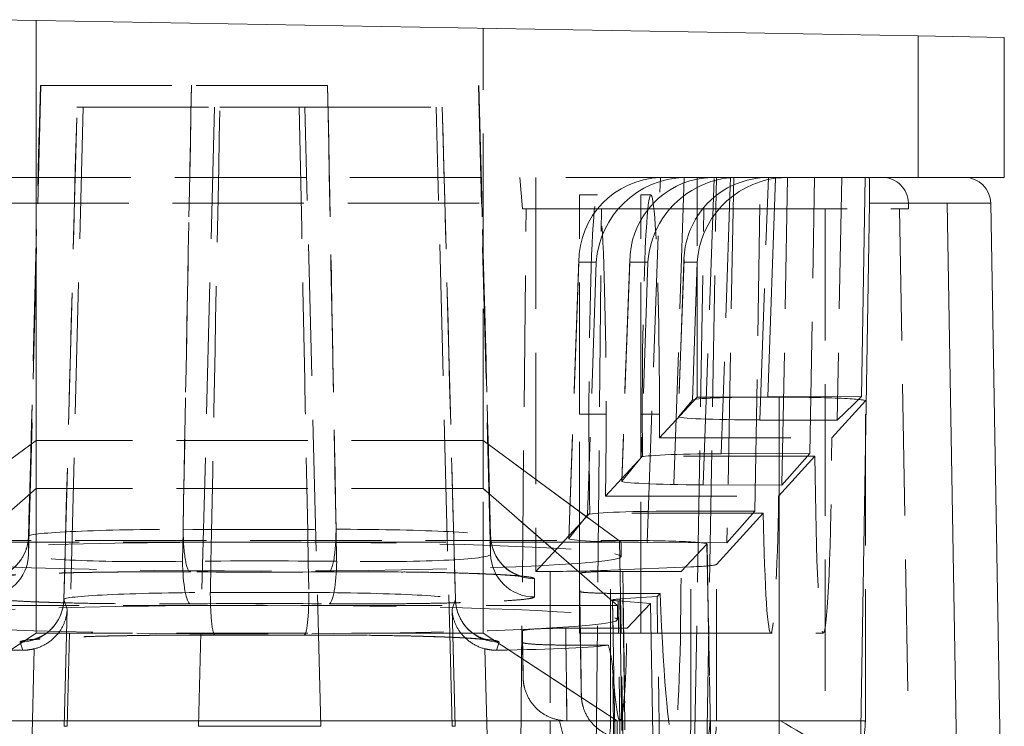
# Model space of a CAD drawing. Header units: millimetres. Extents: x -8.5 to 8.5, y 0 to 12.5.
# Tile 4 of 4: x -2.7 to 8.5, y 4.4 to 12.5. Entities that reach past the tile are written whole.
import ezdxf

# ---------------------------------------------------------------- set-up
doc = ezdxf.new("R2010")
doc.units = ezdxf.units.MM
doc.header["$LTSCALE"] = 10
doc.linetypes.add('ALLCAD_Strich', pattern=[0.2, 0.15, -0.05])
doc.layers.add('BESCH_KONT_verb_schn_grun_2d', color=10, linetype='Continuous')

msp = doc.modelspace()

# ---------------------------------------------------------------- linework, layer by layer
at = {"layer": 'BESCH_KONT_verb_schn_grun_2d', "linetype": 'Continuous', "lineweight": 0}
for p, q in [((7.517, 12.274), (-3.15, 12.46)), ((7.517, 12.274), (8.5, 12.257)), ((7.517, 10.66), (7.517, 12.274)), ((8.5, 10.66), (8.5, 12.257)), ((4.994, 10.66), (5.97, 10.66)), ((4.994, 9.881), (4.994, 10.66)), ((5.375, 10.656), (5.372, 10.556)), ((5.887, 10.651), (5.802, 8.155)), ((5.97, 10.66), (6.023, 10.66)), ((6.911, 10.66), (6.023, 10.66)), ((6.871, 8.16), (6.911, 10.66)), ((6.911, 10.66), (6.956, 10.66)), ((6.956, 10.66), (7.846, 10.66)), ((8.5, 10.66), (8.046, 10.66)), ((6.962, 10.365), (6.856, 4.043)), ((7.846, 10.365), (6.962, 10.365)), ((8, 1.55), (7.846, 10.365)), ((8.5, 1.55), (8.346, 10.365)), ((4.995, 9.695), (4.941, 8.12)), ((4.995, 9.695), (4.97, 9.695)), ((4.914, 8.088), (4.941, 8.12)), ((5.802, 8.155), (6.871, 8.16)), ((6.777, 8.07), (6.871, 8.16)), ((5.932, 4.46), (5.932, 8.088)), ((-3.15, 4.46), (5.932, 4.46)), ((5.932, 4.46), (5.947, 4.46)), ((5.947, 4.46), (6.718, 4.46))]:
    msp.add_line(p, q, dxfattribs=at)
at = {"layer": 'BESCH_KONT_verb_schn_grun_2d', "linetype": 'ALLCAD_Strich', "lineweight": 0}
for p, q in [((-2.55, 12.45), (-2.55, 7.66)), ((-2.55, 7.66), (-2.55, 12.45)), ((2.55, 7.66), (2.55, 12.361)), ((-2.637, 6.36), (-2.497, 11.71)), ((-2.637, 6.567), (-2.502, 11.71)), ((-2.502, 11.71), (-0.776, 11.71)), ((2.637, 6.36), (2.497, 11.71)), ((2.637, 6.567), (2.502, 11.71)), ((-2.234, 5.843), (-2.085, 11.46)), ((-2.015, 11.46), (-2.197, 4.397)), ((-2.085, 11.46), (-0.454, 11.46)), ((-0.516, 11.46), (-0.698, 4.397)), ((0.454, 11.46), (2.085, 11.46)), ((0.698, 4.397), (0.516, 11.46)), ((2.197, 4.397), (2.015, 11.46)), ((2.234, 5.843), (2.085, 11.46)), ((-2.969, 10.66), (2.969, 10.66)), ((3, 10.3), (2.969, 10.66)), ((3.154, 10.66), (3.154, 6.165)), ((4.994, 10.66), (3.154, 10.66)), ((4.424, 6.496), (4.574, 10.659)), ((4.847, 10.66), (4.718, 6.852)), ((5.061, 7.152), (5.189, 10.66)), ((5.214, 10.66), (5.207, 10.3)), ((5.412, 10.66), (5.334, 6.492)), ((5.653, 6.853), (5.715, 10.66)), ((5.708, 7.892), (5.807, 10.66)), ((6.027, 10.66), (5.962, 7.15)), ((6.281, 7.511), (6.332, 10.66)), ((6.645, 10.66), (6.593, 7.89)), ((3.65, 7.96), (3.65, 10.46)), ((3.65, 10.46), (3.857, 10.46)), ((4.35, 7.96), (4.35, 10.46)), ((4.35, 10.46), (4.466, 10.46)), ((5.372, 10.556), (5.269, 7.507)), ((-2.994, 10.365), (2.994, 10.365)), ((7.407, 10.365), (7.408, 10.3)), ((8.346, 10.365), (7.846, 10.365)), ((2.979, 4.043), (3.041, 10.3)), ((3, 10.3), (3.041, 10.3)), ((3.041, 10.3), (3.902, 10.3)), ((3.84, 4.043), (3.902, 10.3)), ((3.902, 10.3), (5.071, 10.3)), ((4.963, 4.043), (5.071, 10.3)), ((5.071, 10.3), (5.205, 10.3)), ((5.101, 4.043), (5.209, 10.3)), ((5.206, 10.3), (7.408, 10.3)), ((6.457, 10.3), (6.457, 1.55)), ((7.304, 10.3), (7.457, 1.55)), ((4.994, 8.154), (4.994, 9.881)), ((3.645, 9.727), (3.53, 6.538)), ((3.644, 9.695), (3.531, 6.539)), ((3.644, 9.695), (3.842, 9.695)), ((3.842, 9.695), (3.744, 6.811)), ((4.224, 9.728), (4.133, 7.195)), ((4.224, 9.695), (4.134, 7.196)), ((4.224, 9.695), (4.431, 9.695)), ((4.431, 9.695), (4.356, 7.466)), ((4.844, 9.724), (4.779, 7.928)), ((4.843, 9.695), (4.78, 7.93)), ((4.97, 9.695), (4.843, 9.695)), ((4.563, 7.688), (4.994, 8.154)), ((5.932, 8.153), (4.994, 8.154)), ((5.932, 8.088), (5.932, 8.153)), ((6.53, 7.688), (6.914, 8.109)), ((6.914, 4.46), (6.914, 8.111)), ((6.914, 4.46), (6.914, 8.109)), ((4.78, 7.93), (4.914, 8.088)), ((6.593, 7.89), (6.777, 8.07)), ((3.955, 7.96), (3.65, 7.96)), ((3.65, 6.142), (3.65, 7.96)), ((4.564, 7.96), (4.35, 7.96)), ((4.35, 5.46), (4.35, 7.96)), ((6.593, 7.89), (5.708, 7.892)), ((-2.55, 7.66), (-4.125, 6.499)), ((2.55, 7.66), (-2.55, 7.66)), ((-2.55, 7.66), (-2.55, 7.11)), ((-2.55, 7.11), (-2.55, 7.66)), ((4.125, 6.499), (2.55, 7.66)), ((2.55, 7.11), (2.55, 7.66)), ((2.55, 7.66), (4.125, 6.499)), ((4.563, 7.688), (6.53, 7.688)), ((3.948, 7.023), (4.369, 7.478)), ((4.356, 7.466), (4.134, 7.196)), ((6.339, 7.478), (4.369, 7.478)), ((5.269, 7.507), (6.281, 7.511)), ((5.924, 7.023), (6.339, 7.478)), ((5.962, 7.15), (6.281, 7.511)), ((-2.55, 7.11), (-4.085, 5.777)), ((2.55, 7.11), (-2.55, 7.11)), ((-2.55, 7.11), (-2.55, 5.46)), ((-2.55, 5.46), (-2.55, 7.11)), ((4.085, 5.777), (2.55, 7.11)), ((2.55, 5.46), (2.55, 7.11)), ((2.55, 7.11), (4.085, 5.777)), ((5.061, 7.152), (5.962, 7.15)), ((3.948, 7.023), (5.924, 7.023)), ((3.154, 6.165), (3.769, 6.83)), ((3.744, 6.811), (3.531, 6.539)), ((5.748, 6.83), (3.769, 6.83)), ((4.718, 6.852), (5.653, 6.853)), ((5.215, 6.245), (5.748, 6.83)), ((5.334, 6.492), (5.653, 6.853)), ((-2.637, 6.36), (-2.637, 6.567)), ((2.637, 6.567), (2.637, 6.36)), ((-0.058, 6.499), (-4.125, 6.499)), ((-4.106, 6.518), (4.106, 6.518)), ((0.058, 6.499), (-0.058, 6.499)), ((4.125, 6.499), (0.058, 6.499)), ((4.161, 3.46), (4.106, 6.518)), ((4.125, 6.334), (4.125, 6.499)), ((4.424, 6.496), (5.334, 6.492)), ((5.106, 6.476), (4.811, 6.165)), ((5.106, 6.476), (5.161, 3.46)), ((5.161, 3.46), (5.107, 6.478)), ((4.006, 6.177), (4.923, 6.216)), ((4.923, 4.46), (4.923, 6.216)), ((5.215, 4.46), (5.215, 6.245)), ((3.137, 5.873), (3.137, 6.08)), ((3.154, 6.165), (3.316, 6.165)), ((3.316, 6.165), (3.316, 4.46)), ((3.65, 6.142), (3.65, 5.937)), ((4.006, 4.46), (4.006, 6.177)), ((4.811, 6.165), (4.146, 6.165)), ((3.65, 5.46), (3.65, 5.937)), ((4.536, 5.877), (4.112, 5.85)), ((4.112, 5.85), (4.147, 3.46)), ((4.146, 5.913), (4.571, 5.913)), ((4.571, 5.913), (4.536, 5.877)), ((4.578, 3.46), (4.536, 5.877)), ((-0.059, 5.777), (-4.085, 5.777)), ((-2.197, 5.732), (-2.234, 5.843)), ((-2.231, 4.397), (-2.197, 5.732)), ((0.059, 5.777), (-0.059, 5.777)), ((4.085, 5.777), (0.059, 5.777)), ((2.234, 5.843), (2.197, 5.732)), ((2.197, 5.732), (2.231, 4.397)), ((4.028, 5.838), (4.07, 3.46)), ((4.07, 3.46), (4.028, 5.838)), ((4.085, 5.614), (4.085, 5.777)), ((4.128, 3.46), (4.091, 5.828)), ((4.091, 5.828), (4.463, 5.8)), ((4.463, 5.8), (4.194, 5.516)), ((4.463, 5.8), (4.505, 3.46)), ((4.194, 5.516), (3.494, 5.516)), ((-2.55, 5.46), (-4.08, 4.46)), ((2.55, 5.46), (-2.55, 5.46)), ((4.08, 4.46), (2.55, 5.46)), ((2.55, 5.46), (4.08, 4.46)), ((3, 5.484), (3, 5.356)), ((3.65, 5.46), (4.35, 5.46)), ((4.35, 5.46), (6.434, 5.46)), ((-2.734, 5.357), (-2.703, 5.266)), ((2.703, 5.266), (2.734, 5.357)), ((3.494, 5.324), (3.981, 5.324)), ((-2.572, 5.281), (-2.605, 3.928)), ((2.605, 3.928), (2.572, 5.281)), ((4.056, 3.46), (4.029, 5.059)), ((-2.197, 4.397), (-2.231, 4.397)), ((0.698, 4.397), (-0.698, 4.397)), ((2.231, 4.397), (2.197, 4.397)), ((4.08, 3.46), (4.08, 4.46)), ((6.718, 4.46), (6.914, 4.46))]:
    msp.add_line(p, q, dxfattribs=at)
at = {"layer": 'BESCH_KONT_verb_schn_grun_2d', "linetype": 'Continuous', "lineweight": 0}
msp.add_arc((8.046, 10.36), 0.3, 1, 90, dxfattribs=at)
at = {"layer": 'BESCH_KONT_verb_schn_grun_2d', "linetype": 'ALLCAD_Strich', "lineweight": 0}
msp.add_arc((5.914, 4.46), 1, 329.4944, 360, dxfattribs=at)
for centre, major_axis, ratio, start_param, end_param in [((3544.015, -26.835), (-435.181, -3675.434), 0.957366, -1.468344, -1.466877), ((-3544.019, -26.835), (-435.18, 3675.44), 0.957365, -1.674716, -1.673248), ((4.643, 9.66), (0.705, -0.73), 0.969577, -3.854685, -2.357713), ((5.223, 9.66), (0.705, -0.731), 0.968155, -3.694747, -2.356937), ((4.873, 9.66), (0.942, -0.339), 0.998255, 1.917023, 1.941357), ((7.106, 10.36), (0.231, 0.192), 0.997101, -0.676514, 0.876829), ((4.21, 10.318), (1, -0.018), 0.001238, -0.10334, -0.036712), ((5.914, 8.111), (1, 0), 0.042463, -0.038662, 1.553343), ((6.434, 7.96), (0, 2.5), 0.038681, -4.518512, -1.679799), ((5.356, 7.465), (-1.001, 0), 0.042403, -1.483755, -0.034858), ((5.834, 7.96), (0, 2.5), 0.038681, -4.243224, -1.955087), ((4.744, 6.809), (-1.001, 0), 0.042402, -1.544863, -0.033308), ((0, 6.84), (4.965, 0), 0.03986, -1.74736, -1.394232), ((3.137, 6.58), (-0.5, 0), 0.999201, 0.026201, 1.570796), ((0, 6.325), (4.355, 0), 0.040059, 1.557534, 1.584059), ((3.137, 6.373), (-0.5, 0), 0.999201, 0.026201, 1.570796), ((0, 6.082), (-5.063, 0), 0.03987, -1.745422, -1.39617), ((-0.793, 6.294), (0.004, -0.5), 0.173674, -1.545683, -0.040595), ((0.793, 6.294), (-0.004, -0.5), 0.173674, 0.040595, 1.545684), ((4.216, 6.246), (-1, 0), 0.042463, -3.926991, -3.180255), ((3.298, 6.207), (-1, 0), 0.042463, -4.694936, -3.926991), ((4.654, 7.96), (-0.065, 3.7), 0.03867, -4.126722, -2.077859), ((-0.506, 5.937), (-0.002, -0.5), 0.113305, -1.544037, 0.040238), ((0, 6.121), (4.964, 0), 0.039968, -1.684404, -1.457189), ((4.571, 5.838), (-0.542, 0), 0.039968, -0.561354, 0.000723), ((0, 5.606), (4.278, 0), 0.040043, 1.556957, 1.584635), ((2.734, 5.856), (-0.473, 0.161), 0.999109, 0.353911, 1.897963), ((4.571, 5.838), (-0.542, 0), 0.039934, 0.000686, 0.485288), ((4.054, 7.96), (-0.061, 3.5), 0.03867, -3.736175, -2.344383), ((3.298, 4.46), (0.255, -0.967), 0.120885, 0.283241, 1.53894), ((4.216, 4.46), (0, -1), 0.999253, 0, 1.570796), ((5.914, 4.46), (0, 1), 0.999253, -2.103447, -1.570796)]:
    msp.add_ellipse(centre, major_axis=major_axis, ratio=ratio, start_param=start_param, end_param=end_param, dxfattribs=at)
at = {"layer": 'BESCH_KONT_verb_schn_grun_2d', "linetype": 'ALLCAD_Strich', "lineweight": 0, "extrusion": (0, 0, -1)}
for centre, major_axis, ratio, start_param, end_param in [((3464.226, -25.05), (422.664, 3595.959), 0.95659, -1.674003, -1.672603), ((-3464.225, -25.05), (422.664, -3595.957), 0.95659, -1.468989, -1.46759), ((3655.321, -28.31), (397.834, 3839.154), 0.946801, -1.659722, -1.658286), ((-3655.439, -28.29), (397.664, -3839.55), 0.946739, -1.483358, -1.481923), ((3.857, 7.96), (0, -2.5), 0.039278, 1.101631, 4.712389), ((4.841, 9.66), (0.73, 0.706), 0.969658, -2.322805, -0.81125), ((4.466, 7.96), (0, -2.5), 0.039278, 1.376919, 4.712389), ((4.611, 9.66), (0.187, 0.982), 0.99696, -0.226508, -0.18759), ((5.43, 9.66), (0.731, 0.707), 0.968143, -2.32203, -1.268816), ((5.842, 9.66), (-0.704, 0.73), 0.971727, -0.782755, -0.231311), ((3.857, 7.96), (0, -2.5), 0.039278, -1.570796, -1.186506), ((4.466, 7.96), (0, -2.498), 0.039219, -1.570796, -1.46171), ((5.78, 7.929), (-1.001, 0), 0.036525, -1.49859, 0.030935), ((5.134, 7.195), (-1.001, 0), 0.042516, -1.498378, 0.034959), ((-1.136, 6.58), (1.501, 0.013), 0.042776, -3.140077, -1.393495), ((-0.784, 6.659), (-0.004, -0.5), 0.175595, -0.040611, 1.543185), ((0.784, 6.659), (0.004, -0.5), 0.175595, -1.543185, 0.04061), ((1.136, 6.58), (1.501, -0.013), 0.042776, -1.748115, -0.001505), ((-3.137, 6.58), (0.5, 0), 0.999201, 0.026201, 1.570796), ((4.531, 6.538), (-1.001, 0), 0.042513, -1.46357, 0.033402), ((0, 6.334), (4.125, 0), 0.04, 0, 4.698386), ((0, 6.334), (-4.125, 0), 0.04, -4.698386, -3.141593), ((4.106, 6.478), (1, 0), 0.039972, -1.571206, 0.037936), ((-3.137, 6.373), (0.5, 0), 0.999201, 0.026201, 1.570796), ((-1.136, 6.373), (1.501, 0.013), 0.06381, 1.399384, 3.142797), ((1.136, 6.373), (1.501, -0.013), 0.063811, -0.001193, 1.742143), ((0, 6.335), (-4.465, 0), 0.039968, -1.747366, -1.394226), ((-0.733, 5.858), (1.501, 0.013), 0.043443, -3.154667, -1.456445), ((0.506, 5.937), (0.002, -0.5), 0.113305, -1.544037, 0.040238), ((0.733, 5.858), (1.501, -0.013), 0.043442, -1.685162, 0.013081), ((0, 5.614), (4.085, 0), 0.04, 0, 4.697897), ((-2.734, 5.856), (0.473, 0.161), 0.999109, 0.353911, 1.897963), ((0, 5.615), (4.564, 0), 0.039968, -1.745429, -1.396163), ((0, 5.614), (-4.085, 0), 0.04, -4.697897, -3.141593), ((0, 5.615), (-4.464, 0), 0.039968, -1.6844, -1.457192), ((-2.026, 5.341), (2, 0), 0.04003, -4.36702, -3.355509), ((2.026, 5.341), (2, 0), 0.04003, 0.213916, 1.225427), ((3.298, 4.46), (0, -1), 0.017452, -1.570796, 0), ((3.298, 4.46), (0, -1), 0.707107, -1.570796, -0.403164), ((4.216, 4.46), (-0.242, -0.97), 0.922407, -1.797402, -0.444873), ((4.216, 4.46), (0, -1), 0.707107, -1.570796, -0.237272)]:
    msp.add_ellipse(centre, major_axis=major_axis, ratio=ratio, start_param=start_param, end_param=end_param, dxfattribs=at)
at = {"layer": 'BESCH_KONT_verb_schn_grun_2d', "linetype": 'Continuous', "lineweight": 0, "extrusion": (0, 0, -1)}
for centre, major_axis, ratio, start_param, end_param in [((5.842, 9.66), (-0.704, 0.73), 0.971727, -0.231311, 0.74677), ((5.43, 9.66), (0.731, 0.707), 0.968143, -1.268816, -0.873134), ((6.024, 9.66), (0.998, -0.112), 0.995277, -1.818088, -1.68254), ((6.951, 10.36), (-0.005, -0.3), 0.036798, -3.142236, -1.588893), ((5.941, 8.119), (-1.001, 0), 0.036442, 0.030859, 1.431201)]:
    msp.add_ellipse(centre, major_axis=major_axis, ratio=ratio, start_param=start_param, end_param=end_param, dxfattribs=at)
at = {"layer": 'BESCH_KONT_verb_schn_grun_2d', "linetype": 'Continuous', "lineweight": 0}
for centre, major_axis, ratio, start_param, end_param in [((5.223, 9.66), (0.705, -0.731), 0.968155, -3.89155, -3.694747), ((5.994, 9.66), (0.73, 0.705), 0.97167, -5.359596, -3.959254), ((5.464, 9.66), (0.99, -0.162), 0.996322, 1.733159, 1.820152), ((5.812, 9.66), (0.28, 0.96), 0.998072, 0.283041, 0.289406), ((5.914, 4.46), (0, -1), 0.017452, 0, 1.570796), ((5.914, 4.46), (-0.862, 0.508), 0.016638, -2.716812, -1.599029)]:
    msp.add_ellipse(centre, major_axis=major_axis, ratio=ratio, start_param=start_param, end_param=end_param, dxfattribs=at)
at = {"layer": 'BESCH_KONT_verb_schn_grun_2d', "linetype": 'ALLCAD_Strich', "lineweight": 0}
for points in [[(-2.637, 6.567), (-2.592, 8.281), (-2.547, 9.996), (-2.502, 11.71)], [(2.502, 11.71), (2.547, 9.996), (2.592, 8.281), (2.637, 6.567)], [(-2.234, 5.844), (-2.185, 7.716), (-2.135, 9.588), (-2.085, 11.46)], [(2.085, 11.46), (2.135, 9.588), (2.185, 7.716), (2.234, 5.844)], [(0.788, 6.159), (0.271, 6.155), (-0.271, 6.155), (-0.788, 6.159)], [(0.508, 5.437), (0.172, 5.435), (-0.172, 5.435), (-0.508, 5.437)]]:
    msp.add_open_spline(points, degree=3, dxfattribs=at)
for points, knots in [([(0.776, 11.71), (0.52, 11.71), (0.26, 11.71), (-0.26, 11.71), (-0.52, 11.71), (-0.776, 11.71)], [-0.1558458, -0.1558458, -0.1558458, -0.1558458, -0.0779236, -0.0779236, -0.0000014, -0.0000014, -0.0000014, -0.0000014]), ([(0.454, 11.46), (0.303, 11.46), (0.151, 11.46), (-0.151, 11.46), (-0.303, 11.46), (-0.454, 11.46)], [-0.09083128, -0.09083128, -0.09083128, -0.09083128, -0.04541614, -0.04541614, -0.000001, -0.000001, -0.000001, -0.000001]), ([(-0.788, 6.159), (-0.996, 6.16), (-1.213, 6.16), (-1.629, 6.158), (-1.832, 6.155), (-2.203, 6.148), (-2.376, 6.143), (-2.665, 6.132), (-2.788, 6.125), (-2.914, 6.115), (-2.947, 6.112), (-2.989, 6.107), (-3.001, 6.105), (-3.001, 6.105), (-3.001, 6.105), (-3.001, 6.105), (-2.995, 6.106), (-2.971, 6.113), (-2.96, 6.116), (-2.933, 6.127), (-2.914, 6.135), (-2.874, 6.156), (-2.854, 6.169), (-2.81, 6.202), (-2.785, 6.225), (-2.734, 6.282), (-2.708, 6.32), (-2.666, 6.406), (-2.65, 6.456), (-2.64, 6.527), (-2.638, 6.547), (-2.637, 6.567)], [0, 0, 0, 0, 0.634956, 0.634956, 1.259513, 1.259513, 1.88264, 1.88264, 2.496693, 2.496693, 2.781172, 2.781172, 3.012487, 3.012487, 3.017607, 3.017607, 3.167562, 3.167562, 3.236749, 3.236749, 3.322983, 3.322983, 3.403083, 3.403083, 3.50672, 3.50672, 3.643526, 3.643526, 3.800445, 3.800445, 3.861334, 3.861334, 3.861334, 3.861334]), ([(2.637, 6.567), (2.639, 6.513), (2.649, 6.458), (2.687, 6.357), (2.714, 6.31), (2.778, 6.23), (2.817, 6.195), (2.872, 6.158), (2.888, 6.149), (2.925, 6.13), (2.946, 6.122), (2.973, 6.112), (2.982, 6.11), (2.995, 6.106), (2.999, 6.106), (3.001, 6.105), (3.001, 6.105), (3.001, 6.105), (2.997, 6.106), (2.979, 6.108), (2.958, 6.111), (2.885, 6.118), (2.822, 6.122), (2.649, 6.132), (2.527, 6.137), (2.238, 6.147), (2.063, 6.151), (1.688, 6.157), (1.482, 6.159), (1.114, 6.16), (0.948, 6.16), (0.788, 6.159)], [0, 0, 0, 0, 0.165195, 0.165195, 0.326966, 0.326966, 0.485771, 0.485771, 0.55059, 0.55059, 0.648425, 0.648425, 0.727048, 0.727048, 0.82231, 0.82231, 0.848386, 0.848386, 0.969486, 0.969486, 1.217952, 1.217952, 1.620995, 1.620995, 2.157677, 2.157677, 2.755546, 2.755546, 3.373553, 3.373553, 3.863304, 3.863304, 3.863304, 3.863304]), ([(-0.784, 6.159), (-0.851, 6.16), (-0.919, 6.16), (-0.987, 6.16), (-1.072, 6.16), (-1.156, 6.16), (-1.241, 6.16), (-1.337, 6.16), (-1.433, 6.159), (-1.527, 6.159), (-1.573, 6.158), (-1.619, 6.158), (-1.664, 6.157), (-1.721, 6.157), (-1.776, 6.156), (-1.831, 6.155), (-1.915, 6.154), (-1.997, 6.153), (-2.076, 6.151), (-2.095, 6.151), (-2.114, 6.15), (-2.132, 6.15), (-2.178, 6.149), (-2.223, 6.148), (-2.266, 6.146), (-2.297, 6.145), (-2.327, 6.145), (-2.356, 6.144), (-2.371, 6.143), (-2.385, 6.143), (-2.4, 6.142), (-2.404, 6.142), (-2.408, 6.142), (-2.412, 6.142), (-2.422, 6.142), (-2.433, 6.141), (-2.442, 6.141), (-2.517, 6.138), (-2.588, 6.135), (-2.654, 6.132), (-2.724, 6.129), (-2.789, 6.126), (-2.847, 6.122), (-2.881, 6.12), (-2.913, 6.117), (-2.941, 6.115), (-2.958, 6.113), (-2.973, 6.112), (-2.988, 6.111), (-3.023, 6.107), (-3.053, 6.104), (-3.077, 6.1), (-3.097, 6.097), (-3.112, 6.093), (-3.122, 6.09), (-3.131, 6.087), (-3.135, 6.085), (-3.137, 6.082), (-3.137, 6.081), (-3.137, 6.081), (-3.137, 6.08)], [0, 0, 0, 0, 0.057641, 0.057641, 0.057641, 0.129005, 0.129005, 0.129005, 0.210388, 0.210388, 0.210388, 0.25, 0.25, 0.25, 0.299259, 0.299259, 0.299259, 0.375, 0.375, 0.375, 0.392945, 0.392945, 0.392945, 0.4375, 0.4375, 0.4375, 0.46875, 0.46875, 0.46875, 0.484375, 0.484375, 0.484375, 0.488686, 0.488686, 0.488686, 0.5, 0.5, 0.5, 0.592775, 0.592775, 0.592775, 0.692013, 0.692013, 0.692013, 0.75, 0.75, 0.75, 0.783122, 0.783122, 0.783122, 0.864247, 0.864247, 0.864247, 0.933763, 0.933763, 0.933763, 0.990144, 0.990144, 0.990144, 1, 1, 1, 1]), ([(3.137, 6.08), (3.137, 6.083), (3.134, 6.085), (3.128, 6.088), (3.12, 6.091), (3.107, 6.095), (3.088, 6.098), (3.068, 6.101), (3.041, 6.105), (3.006, 6.109), (2.994, 6.11), (2.981, 6.111), (2.968, 6.113), (2.94, 6.115), (2.908, 6.118), (2.873, 6.12), (2.833, 6.123), (2.788, 6.126), (2.739, 6.128), (2.722, 6.129), (2.704, 6.13), (2.685, 6.131), (2.654, 6.132), (2.621, 6.134), (2.586, 6.135), (2.559, 6.137), (2.53, 6.138), (2.5, 6.139), (2.485, 6.139), (2.47, 6.14), (2.455, 6.14), (2.447, 6.141), (2.439, 6.141), (2.432, 6.141), (2.424, 6.142), (2.415, 6.142), (2.408, 6.142), (2.334, 6.144), (2.255, 6.147), (2.173, 6.149), (2.078, 6.151), (1.978, 6.153), (1.874, 6.155), (1.799, 6.156), (1.721, 6.157), (1.643, 6.158), (1.619, 6.158), (1.596, 6.158), (1.572, 6.158), (1.478, 6.159), (1.383, 6.16), (1.286, 6.16), (1.202, 6.16), (1.117, 6.16), (1.033, 6.16), (0.964, 6.16), (0.894, 6.16), (0.826, 6.159), (0.812, 6.159), (0.798, 6.159), (0.784, 6.159)], [0, 0, 0, 0, 0.061252, 0.061252, 0.061252, 0.137493, 0.137493, 0.137493, 0.221177, 0.221177, 0.221177, 0.25, 0.25, 0.25, 0.3091, 0.3091, 0.3091, 0.375, 0.375, 0.375, 0.398393, 0.398393, 0.398393, 0.4375, 0.4375, 0.4375, 0.46875, 0.46875, 0.46875, 0.484375, 0.484375, 0.484375, 0.492188, 0.492188, 0.492188, 0.5, 0.5, 0.5, 0.583255, 0.583255, 0.583255, 0.679544, 0.679544, 0.679544, 0.75, 0.75, 0.75, 0.770856, 0.770856, 0.770856, 0.85442, 0.85442, 0.85442, 0.927609, 0.927609, 0.927609, 0.987883, 0.987883, 0.987883, 1, 1, 1, 1]), ([(4.146, 6.165), (4.109, 6.165), (4.072, 6.165), (3.997, 6.164), (3.96, 6.164), (3.867, 6.162), (3.818, 6.16), (3.733, 6.155), (3.701, 6.153), (3.66, 6.147), (3.65, 6.144), (3.65, 6.142)], [0.00000021, 0.00000021, 0.00000021, 0.00000021, 0.0111114, 0.0111114, 0.02316364, 0.02316364, 0.04317216, 0.04317216, 0.06509638, 0.06509638, 0.08605946, 0.08605946, 0.08605946, 0.08605946]), ([(3.65, 6.142), (3.651, 6.094), (3.652, 6.048), (3.652, 6.002), (3.655, 5.843), (3.658, 5.695), (3.66, 5.562), (3.662, 5.422), (3.664, 5.298), (3.666, 5.191), (3.668, 5.084), (3.669, 4.994), (3.67, 4.925), (3.671, 4.856), (3.672, 4.808), (3.672, 4.779), (3.673, 4.751), (3.673, 4.744), (3.672, 4.757), (3.672, 4.771), (3.671, 4.805), (3.67, 4.86), (3.669, 4.915), (3.667, 4.991), (3.666, 5.085), (3.664, 5.179), (3.662, 5.291), (3.659, 5.419), (3.657, 5.542), (3.655, 5.68), (3.652, 5.83), (3.651, 5.865), (3.651, 5.9), (3.65, 5.937)], [0, 0, 0, 0, 0.028952, 0.028952, 0.028952, 0.130184, 0.130184, 0.130184, 0.236116, 0.236116, 0.236116, 0.343295, 0.343295, 0.343295, 0.449721, 0.449721, 0.449721, 0.555811, 0.555811, 0.555811, 0.662236, 0.662236, 0.662236, 0.769416, 0.769416, 0.769416, 0.875348, 0.875348, 0.875348, 0.976581, 0.976581, 0.976581, 1, 1, 1, 1]), ([(4.146, 6.165), (4.148, 6.003), (4.15, 5.85), (4.152, 5.707), (4.154, 5.582), (4.156, 5.465), (4.157, 5.355), (4.158, 5.301), (4.159, 5.248), (4.16, 5.197), (4.162, 5.033), (4.164, 4.89), (4.166, 4.769), (4.166, 4.767), (4.166, 4.765), (4.166, 4.763), (4.167, 4.639), (4.169, 4.539), (4.17, 4.461), (4.17, 4.44), (4.17, 4.42), (4.171, 4.402), (4.171, 4.352), (4.172, 4.316), (4.172, 4.293), (4.172, 4.278), (4.172, 4.268), (4.172, 4.263), (4.172, 4.258), (4.172, 4.259), (4.172, 4.268), (4.172, 4.283), (4.171, 4.322), (4.17, 4.386), (4.169, 4.444), (4.167, 4.523), (4.166, 4.623), (4.166, 4.631), (4.165, 4.639), (4.165, 4.646), (4.164, 4.753), (4.162, 4.881), (4.159, 5.033), (4.159, 5.071), (4.158, 5.111), (4.157, 5.153), (4.156, 5.261), (4.154, 5.38), (4.152, 5.508), (4.15, 5.634), (4.148, 5.769), (4.146, 5.913)], [0.0000001, 0.0000001, 0.0000001, 0.0000001, 0.0668669, 0.0668669, 0.0668669, 0.125, 0.125, 0.125, 0.1540743, 0.1540743, 0.1540743, 0.2485105, 0.2485105, 0.2485105, 0.25, 0.25, 0.25, 0.3477439, 0.3477439, 0.3477439, 0.375, 0.375, 0.375, 0.4504318, 0.4504318, 0.4504318, 0.5, 0.5, 0.5, 0.5558863, 0.5558863, 0.5558863, 0.6581018, 0.6581018, 0.6581018, 0.75, 0.75, 0.75, 0.7569398, 0.7569398, 0.7569398, 0.8510257, 0.8510257, 0.8510257, 0.875, 0.875, 0.875, 0.9379295, 0.9379295, 0.9379295, 0.9999998, 0.9999998, 0.9999998, 0.9999998]), ([(-3.137, 5.873), (-3.137, 5.873), (-3.137, 5.873), (-3.137, 5.873), (-3.136, 5.869), (-3.131, 5.866), (-3.12, 5.863), (-3.107, 5.859), (-3.087, 5.855), (-3.061, 5.851), (-3.031, 5.847), (-2.992, 5.843), (-2.946, 5.839), (-2.933, 5.838), (-2.919, 5.837), (-2.905, 5.836), (-2.863, 5.833), (-2.817, 5.83), (-2.767, 5.827), (-2.732, 5.825), (-2.696, 5.823), (-2.658, 5.821), (-2.617, 5.819), (-2.574, 5.818), (-2.53, 5.816), (-2.525, 5.816), (-2.52, 5.815), (-2.514, 5.815), (-2.49, 5.814), (-2.465, 5.813), (-2.439, 5.813), (-2.414, 5.812), (-2.389, 5.811), (-2.362, 5.81), (-2.325, 5.809), (-2.287, 5.808), (-2.248, 5.807), (-2.152, 5.804), (-2.049, 5.802), (-1.941, 5.8), (-1.839, 5.798), (-1.733, 5.797), (-1.625, 5.796), (-1.529, 5.795), (-1.43, 5.794), (-1.331, 5.794), (-1.244, 5.793), (-1.155, 5.793), (-1.067, 5.793), (-0.993, 5.793), (-0.92, 5.794), (-0.847, 5.794), (-0.829, 5.794), (-0.811, 5.794), (-0.793, 5.795)], [0, 0, 0, 0, 0.003866, 0.003866, 0.003866, 0.06354, 0.06354, 0.06354, 0.137783, 0.137783, 0.137783, 0.225, 0.225, 0.225, 0.25, 0.25, 0.25, 0.323409, 0.323409, 0.323409, 0.375, 0.375, 0.375, 0.430924, 0.430924, 0.430924, 0.4375, 0.4375, 0.4375, 0.46875, 0.46875, 0.46875, 0.5, 0.5, 0.5, 0.54279, 0.54279, 0.54279, 0.649153, 0.649153, 0.649153, 0.75, 0.75, 0.75, 0.839255, 0.839255, 0.839255, 0.918267, 0.918267, 0.918267, 0.983711, 0.983711, 0.983711, 1, 1, 1, 1]), ([(-0.508, 5.437), (-0.719, 5.438), (-0.936, 5.438), (-1.347, 5.434), (-1.546, 5.431), (-1.904, 5.423), (-2.068, 5.417), (-2.336, 5.405), (-2.446, 5.398), (-2.55, 5.389), (-2.576, 5.386), (-2.595, 5.383), (-2.598, 5.383), (-2.598, 5.383), (-2.596, 5.383), (-2.587, 5.385), (-2.577, 5.388), (-2.553, 5.396), (-2.544, 5.399), (-2.518, 5.41), (-2.499, 5.419), (-2.46, 5.441), (-2.439, 5.455), (-2.393, 5.492), (-2.368, 5.517), (-2.317, 5.58), (-2.292, 5.62), (-2.254, 5.711), (-2.241, 5.763), (-2.235, 5.825), (-2.235, 5.834), (-2.234, 5.844)], [0, 0, 0, 0, 0.635593, 0.635593, 1.259996, 1.259996, 1.882255, 1.882255, 2.492833, 2.492833, 2.767779, 2.767779, 2.887783, 2.887783, 2.97232, 2.97232, 3.080065, 3.080065, 3.132362, 3.132362, 3.213003, 3.213003, 3.295882, 3.295882, 3.405742, 3.405742, 3.547894, 3.547894, 3.706494, 3.706494, 3.736503, 3.736503, 3.736503, 3.736503]), ([(2.234, 5.844), (2.236, 5.79), (2.247, 5.735), (2.284, 5.635), (2.311, 5.588), (2.375, 5.507), (2.414, 5.472), (2.469, 5.436), (2.485, 5.427), (2.522, 5.407), (2.543, 5.399), (2.57, 5.39), (2.579, 5.387), (2.593, 5.384), (2.596, 5.383), (2.598, 5.383), (2.598, 5.383), (2.598, 5.383), (2.595, 5.383), (2.577, 5.386), (2.555, 5.389), (2.481, 5.395), (2.419, 5.4), (2.246, 5.41), (2.124, 5.415), (1.835, 5.425), (1.66, 5.429), (1.285, 5.435), (1.079, 5.437), (0.752, 5.438), (0.629, 5.438), (0.508, 5.437)], [0, 0, 0, 0, 0.165194, 0.165194, 0.326961, 0.326961, 0.485749, 0.485749, 0.550516, 0.550516, 0.648231, 0.648231, 0.727038, 0.727038, 0.822183, 0.822183, 0.847939, 0.847939, 0.969117, 0.969117, 1.218602, 1.218602, 1.621161, 1.621161, 2.158061, 2.158061, 2.755752, 2.755752, 3.373886, 3.373886, 3.73924, 3.73924, 3.73924, 3.73924]), ([(0.793, 5.795), (0.868, 5.794), (0.943, 5.794), (1.018, 5.793), (1.107, 5.793), (1.196, 5.793), (1.284, 5.794), (1.385, 5.794), (1.485, 5.794), (1.583, 5.795), (1.603, 5.795), (1.624, 5.796), (1.644, 5.796), (1.731, 5.797), (1.816, 5.798), (1.899, 5.799), (1.948, 5.8), (1.995, 5.801), (2.042, 5.802), (2.1, 5.803), (2.157, 5.804), (2.211, 5.806), (2.216, 5.806), (2.221, 5.806), (2.227, 5.806), (2.256, 5.807), (2.286, 5.808), (2.314, 5.809), (2.328, 5.809), (2.343, 5.809), (2.357, 5.81), (2.371, 5.81), (2.386, 5.811), (2.398, 5.811), (2.432, 5.812), (2.465, 5.813), (2.498, 5.815), (2.584, 5.818), (2.666, 5.821), (2.742, 5.825), (2.805, 5.829), (2.863, 5.833), (2.914, 5.837), (2.919, 5.837), (2.923, 5.837), (2.927, 5.838), (2.975, 5.841), (3.016, 5.845), (3.049, 5.85), (3.077, 5.853), (3.099, 5.857), (3.114, 5.861), (3.126, 5.864), (3.134, 5.868), (3.136, 5.871), (3.137, 5.872), (3.137, 5.872), (3.137, 5.873)], [0, 0, 0, 0, 0.066033, 0.066033, 0.066033, 0.143399, 0.143399, 0.143399, 0.23181, 0.23181, 0.23181, 0.25, 0.25, 0.25, 0.328906, 0.328906, 0.328906, 0.375, 0.375, 0.375, 0.432148, 0.432148, 0.432148, 0.4375, 0.4375, 0.4375, 0.46875, 0.46875, 0.46875, 0.484375, 0.484375, 0.484375, 0.5, 0.5, 0.5, 0.543001, 0.543001, 0.543001, 0.655555, 0.655555, 0.655555, 0.75, 0.75, 0.75, 0.757731, 0.757731, 0.757731, 0.847692, 0.847692, 0.847692, 0.923852, 0.923852, 0.923852, 0.984752, 0.984752, 0.984752, 1, 1, 1, 1]), ([(3.65, 5.937), (3.65, 5.934), (3.66, 5.931), (3.7, 5.925), (3.733, 5.923), (3.817, 5.918), (3.867, 5.916), (3.96, 5.914), (3.997, 5.914), (4.072, 5.913), (4.108, 5.913), (4.146, 5.913)], [0.000001, 0.000001, 0.000001, 0.000001, 0.02102886, 0.02102886, 0.04311624, 0.04311624, 0.06327406, 0.06327406, 0.0754393, 0.0754393, 0.08665314, 0.08665314, 0.08665314, 0.08665314]), ([(4.172, 4.26), (4.118, 4.26), (4.064, 4.269), (3.962, 4.303), (3.914, 4.329), (3.829, 4.393), (3.791, 4.432), (3.731, 4.519), (3.708, 4.568), (3.685, 4.644), (3.68, 4.67), (3.676, 4.699), (3.675, 4.704), (3.675, 4.712), (3.674, 4.715), (3.674, 4.722), (3.674, 4.725), (3.673, 4.73), (3.673, 4.732), (3.673, 4.737), (3.673, 4.739), (3.673, 4.744), (3.672, 4.746), (3.672, 4.755), (3.672, 4.761), (3.671, 4.795), (3.67, 4.839), (3.667, 5.013), (3.664, 5.183), (3.657, 5.554), (3.654, 5.736), (3.65, 5.937)], [0, 0, 0, 0, 0.162082, 0.162082, 0.321305, 0.321305, 0.480629, 0.480629, 0.639918, 0.639918, 0.717126, 0.717126, 0.734005, 0.734005, 0.745623, 0.745623, 0.761936, 0.761936, 0.779053, 0.779053, 0.808012, 0.808012, 0.877408, 0.877408, 1.085376, 1.085376, 1.711953, 1.711953, 2.783801, 2.783801, 3.558254, 3.558254, 3.558254, 3.558254]), ([(-2.572, 5.281), (-2.514, 5.296), (-2.462, 5.32), (-2.366, 5.384), (-2.324, 5.424), (-2.261, 5.508), (-2.239, 5.552), (-2.207, 5.64), (-2.199, 5.685), (-2.197, 5.731), (-2.197, 5.731), (-2.197, 5.732)], [0, 0, 0, 0, 0.01855895, 0.01855895, 0.03967387, 0.03967387, 0.05918943, 0.05918943, 0.07838974, 0.07838974, 0.07875121, 0.07875121, 0.07875121, 0.07875121]), ([(2.197, 5.732), (2.197, 5.731), (2.197, 5.731), (2.199, 5.685), (2.207, 5.64), (2.239, 5.552), (2.261, 5.508), (2.324, 5.424), (2.366, 5.384), (2.462, 5.32), (2.514, 5.296), (2.572, 5.281)], [-0.00036448, -0.00036448, -0.00036448, -0.00036448, 0, 0, 0.01935762, 0.01935762, 0.03903356, 0.03903356, 0.06032199, 0.06032199, 0.07903347, 0.07903347, 0.07903347, 0.07903347]), ([(3.494, 5.516), (3.449, 5.516), (3.406, 5.516), (3.317, 5.514), (3.274, 5.513), (3.184, 5.51), (3.137, 5.508), (3.063, 5.501), (3.039, 5.498), (3.007, 5.491), (3, 5.488), (3, 5.484)], [0, 0, 0, 0, 0.01331328, 0.01331328, 0.02854542, 0.02854542, 0.04970106, 0.04970106, 0.06973213, 0.06973213, 0.0911142, 0.0911142, 0.0911142, 0.0911142]), ([(3.494, 5.516), (3.498, 5.2), (3.502, 4.943), (3.504, 4.763), (3.506, 4.583), (3.507, 4.481), (3.507, 4.463), (3.507, 4.445), (3.506, 4.512), (3.504, 4.659), (3.502, 4.806), (3.498, 5.033), (3.494, 5.324)], [0.0000002, 0.0000002, 0.0000002, 0.0000002, 0.25, 0.25, 0.25, 0.5, 0.5, 0.5, 0.75, 0.75, 0.75, 0.9999996, 0.9999996, 0.9999996, 0.9999996]), ([(-0.506, 5.437), (-0.517, 5.437), (-0.528, 5.438), (-0.538, 5.438), (-0.623, 5.438), (-0.709, 5.438), (-0.794, 5.438), (-0.896, 5.438), (-0.998, 5.437), (-1.098, 5.437), (-1.186, 5.436), (-1.273, 5.435), (-1.358, 5.434), (-1.382, 5.434), (-1.406, 5.433), (-1.429, 5.433), (-1.54, 5.431), (-1.648, 5.429), (-1.75, 5.427), (-1.754, 5.427), (-1.758, 5.427), (-1.761, 5.427), (-1.819, 5.425), (-1.875, 5.424), (-1.929, 5.422), (-1.958, 5.421), (-1.987, 5.42), (-2.014, 5.419), (-2.028, 5.419), (-2.042, 5.418), (-2.055, 5.418), (-2.059, 5.418), (-2.063, 5.418), (-2.067, 5.418), (-2.077, 5.417), (-2.087, 5.417), (-2.095, 5.417), (-2.177, 5.414), (-2.253, 5.41), (-2.323, 5.406), (-2.396, 5.403), (-2.462, 5.399), (-2.518, 5.394), (-2.532, 5.393), (-2.546, 5.392), (-2.56, 5.391), (-2.592, 5.388), (-2.621, 5.385), (-2.645, 5.382), (-2.674, 5.378), (-2.697, 5.374), (-2.712, 5.37), (-2.724, 5.367), (-2.732, 5.363), (-2.734, 5.36), (-2.734, 5.359), (-2.734, 5.358), (-2.734, 5.357)], [0, 0, 0, 0, 0.009393, 0.009393, 0.009393, 0.083547, 0.083547, 0.083547, 0.172301, 0.172301, 0.172301, 0.25, 0.25, 0.25, 0.272021, 0.272021, 0.272021, 0.375, 0.375, 0.375, 0.37887, 0.37887, 0.37887, 0.4375, 0.4375, 0.4375, 0.46875, 0.46875, 0.46875, 0.484375, 0.484375, 0.484375, 0.488835, 0.488835, 0.488835, 0.5, 0.5, 0.5, 0.608352, 0.608352, 0.608352, 0.720601, 0.720601, 0.720601, 0.75, 0.75, 0.75, 0.821519, 0.821519, 0.821519, 0.908613, 0.908613, 0.908613, 0.979681, 0.979681, 0.979681, 1, 1, 1, 1]), ([(2.734, 5.357), (2.734, 5.357), (2.734, 5.358), (2.734, 5.358), (2.734, 5.361), (2.729, 5.364), (2.719, 5.368), (2.707, 5.372), (2.687, 5.376), (2.659, 5.38), (2.639, 5.383), (2.614, 5.385), (2.585, 5.388), (2.571, 5.39), (2.556, 5.391), (2.539, 5.392), (2.493, 5.396), (2.438, 5.4), (2.374, 5.404), (2.367, 5.404), (2.36, 5.405), (2.353, 5.405), (2.315, 5.407), (2.275, 5.409), (2.232, 5.411), (2.206, 5.412), (2.179, 5.413), (2.152, 5.414), (2.138, 5.415), (2.124, 5.415), (2.109, 5.416), (2.102, 5.416), (2.095, 5.417), (2.088, 5.417), (2.08, 5.417), (2.072, 5.417), (2.065, 5.418), (1.983, 5.421), (1.895, 5.423), (1.802, 5.426), (1.698, 5.428), (1.588, 5.43), (1.473, 5.432), (1.429, 5.433), (1.384, 5.434), (1.338, 5.434), (1.274, 5.435), (1.209, 5.436), (1.144, 5.436), (1.044, 5.437), (0.942, 5.438), (0.84, 5.438), (0.755, 5.438), (0.67, 5.438), (0.585, 5.438), (0.559, 5.438), (0.532, 5.438), (0.506, 5.437)], [0, 0, 0, 0, 0.008167, 0.008167, 0.008167, 0.089343, 0.089343, 0.089343, 0.182408, 0.182408, 0.182408, 0.25, 0.25, 0.25, 0.282463, 0.282463, 0.282463, 0.375, 0.375, 0.375, 0.385188, 0.385188, 0.385188, 0.4375, 0.4375, 0.4375, 0.46875, 0.46875, 0.46875, 0.484375, 0.484375, 0.484375, 0.492188, 0.492188, 0.492188, 0.5, 0.5, 0.5, 0.597985, 0.597985, 0.597985, 0.707512, 0.707512, 0.707512, 0.75, 0.75, 0.75, 0.80971, 0.80971, 0.80971, 0.900616, 0.900616, 0.900616, 0.976477, 0.976477, 0.976477, 1, 1, 1, 1]), ([(3, 5.484), (3.001, 5.434), (3.002, 5.386), (3.002, 5.343), (3.004, 5.251), (3.005, 5.175), (3.006, 5.114), (3.007, 5.05), (3.008, 5.005), (3.008, 4.978), (3.008, 4.952), (3.008, 4.945), (3.008, 4.958), (3.007, 4.971), (3.007, 5.003), (3.006, 5.054), (3.005, 5.102), (3.004, 5.166), (3.002, 5.246), (3.001, 5.28), (3.001, 5.317), (3, 5.356)], [0, 0, 0, 0, 0.07857, 0.07857, 0.07857, 0.242455, 0.242455, 0.242455, 0.41623, 0.41623, 0.41623, 0.593218, 0.593218, 0.593218, 0.766999, 0.766999, 0.766999, 0.930894, 0.930894, 0.930894, 1, 1, 1, 1]), ([(3, 5.356), (3, 5.352), (3.007, 5.349), (3.039, 5.342), (3.063, 5.339), (3.137, 5.333), (3.184, 5.33), (3.274, 5.327), (3.317, 5.326), (3.406, 5.324), (3.449, 5.324), (3.494, 5.324)], [0.000001, 0.000001, 0.000001, 0.000001, 0.0266789, 0.0266789, 0.0516742, 0.0516742, 0.0781025, 0.0781025, 0.09714, 0.09714, 0.113776, 0.113776, 0.113776, 0.113776]), ([(3.507, 4.46), (3.453, 4.46), (3.399, 4.469), (3.297, 4.504), (3.249, 4.529), (3.164, 4.593), (3.127, 4.632), (3.066, 4.72), (3.043, 4.769), (3.021, 4.845), (3.015, 4.87), (3.012, 4.9), (3.011, 4.905), (3.01, 4.914), (3.01, 4.917), (3.009, 4.923), (3.009, 4.926), (3.009, 4.931), (3.009, 4.933), (3.009, 4.937), (3.008, 4.939), (3.008, 4.944), (3.008, 4.946), (3.008, 4.955), (3.008, 4.961), (3.007, 4.996), (3.006, 5.041), (3.003, 5.17), (3.002, 5.254), (3, 5.356)], [0, 0, 0, 0, 0.162082, 0.162082, 0.321305, 0.321305, 0.480628, 0.480628, 0.63992, 0.63992, 0.71729, 0.71729, 0.734387, 0.734387, 0.745869, 0.745869, 0.761698, 0.761698, 0.778297, 0.778297, 0.80644, 0.80644, 0.874103, 0.874103, 1.076887, 1.076887, 1.688072, 1.688072, 2.294516, 2.294516, 2.294516, 2.294516]), ([(3.981, 5.324), (3.993, 5.277), (4.004, 5.231), (4.021, 5.143), (4.026, 5.1), (4.029, 5.059)], [-0.04371999, -0.04371999, -0.04371999, -0.04371999, -0.02186276, -0.02186276, 0, 0, 0, 0]), ([(-2.703, 5.266), (-2.681, 5.265), (-2.659, 5.266), (-2.616, 5.272), (-2.594, 5.276), (-2.572, 5.281)], [-0.01388972, -0.01388972, -0.01388972, -0.01388972, -0.0069466, -0.0069466, -0.000001, -0.000001, -0.000001, -0.000001]), ([(2.572, 5.281), (2.594, 5.276), (2.616, 5.272), (2.659, 5.266), (2.681, 5.265), (2.703, 5.266)], [-0.01389136, -0.01389136, -0.01389136, -0.01389136, -0.0069454, -0.0069454, -0.000001, -0.000001, -0.000001, -0.000001])]:
    msp.add_open_spline(points, degree=3, knots=knots, dxfattribs=at)
at = {"layer": 'BESCH_KONT_verb_schn_grun_2d', "linetype": 'Continuous', "lineweight": 0}
for points, knots in [([(7.846, 10.66), (7.851, 10.66), (7.856, 10.66), (7.861, 10.66), (7.884, 10.66), (7.906, 10.66), (7.926, 10.66), (7.946, 10.66), (7.965, 10.66), (7.982, 10.66), (7.984, 10.66), (7.986, 10.66), (7.988, 10.66), (8.002, 10.66), (8.014, 10.66), (8.023, 10.66), (8.033, 10.66), (8.04, 10.66), (8.044, 10.66), (8.045, 10.66), (8.046, 10.66), (8.046, 10.66)], [0, 0, 0, 0, 0.044888, 0.044888, 0.044888, 0.259701, 0.259701, 0.259701, 0.475468, 0.475468, 0.475468, 0.5, 0.5, 0.5, 0.689553, 0.689553, 0.689553, 0.907338, 0.907338, 0.907338, 1, 1, 1, 1]), ([(7.846, 10.365), (7.858, 10.365), (7.871, 10.365), (7.883, 10.366), (7.939, 10.366), (7.994, 10.367), (8.046, 10.367), (8.097, 10.367), (8.145, 10.367), (8.186, 10.367), (8.19, 10.367), (8.195, 10.367), (8.199, 10.367), (8.235, 10.367), (8.264, 10.367), (8.288, 10.367), (8.314, 10.367), (8.332, 10.366), (8.34, 10.366), (8.344, 10.366), (8.346, 10.365), (8.346, 10.365)], [0, 0, 0, 0, 0.0469769, 0.0469769, 0.0469769, 0.2614494, 0.2614494, 0.2614494, 0.4757157, 0.4757157, 0.4757157, 0.5, 0.5, 0.5, 0.6898163, 0.6898163, 0.6898163, 0.9037915, 0.9037915, 0.9037915, 1, 1, 1, 1])]:
    msp.add_open_spline(points, degree=3, knots=knots, dxfattribs=at)

doc.saveas('drawing.dxf')
